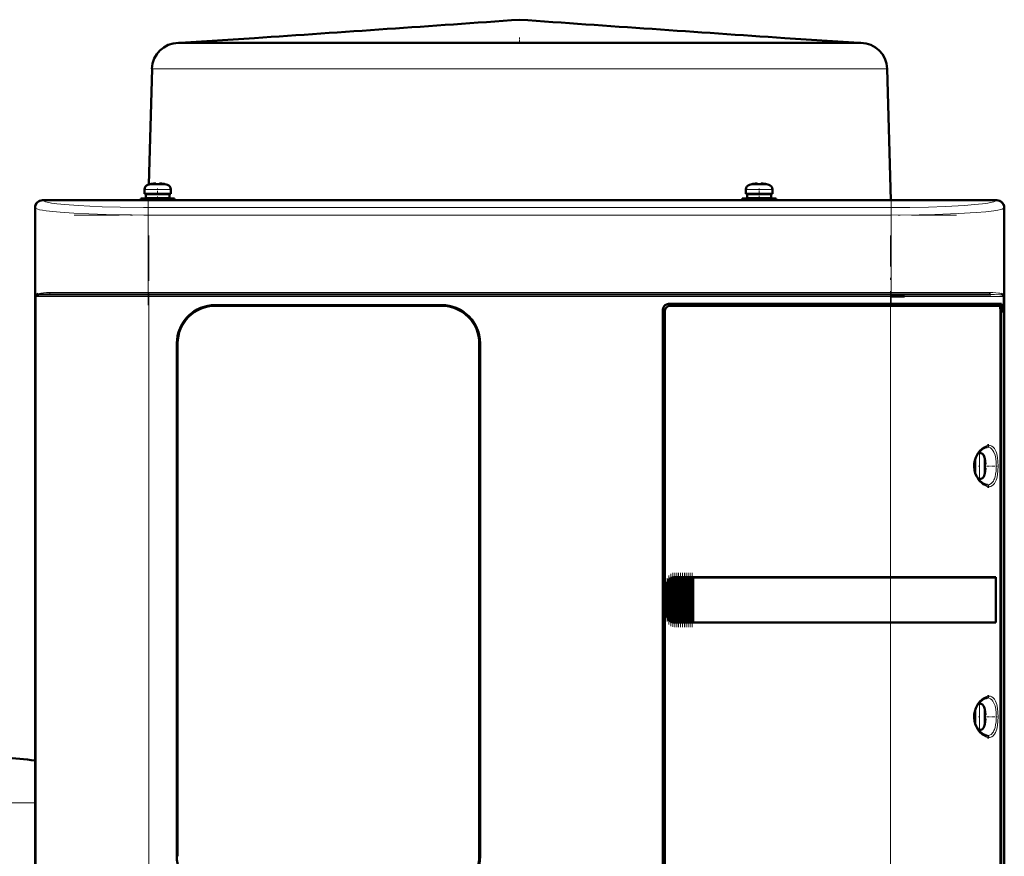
# Model space of a CAD drawing. Extents: x -1438 to 1837, y -1771 to 622.
# Tile 67 of 90: x 164 to 425, y 400 to 622. Entities that reach past the tile are written whole.
import ezdxf

# ---------------------------------------------------------------- set-up
doc = ezdxf.new("R2010")
doc.units = 0
doc.linetypes.add('DASHDOT', pattern=[18.5, 12, -3, 0.5, -3])

msp = doc.modelspace()

# ---------------------------------------------------------------- linework, layer by layer
at = {"color": 7, "lineweight": 50}
for p, q in [((206.79, 616.17), (206.3, 616.17)), ((226.46, 617.48), (206.78, 616.17)), ((223.61, 616.17), (206.79, 616.17)), ((228.45, 616.17), (223.61, 616.17)), ((277.93, 616.17), (228.45, 616.17)), ((248.96, 616.17), (243.96, 616.17)), ((249.98, 616.17), (248.96, 616.17)), ((254.9, 616.17), (249.64, 616.17)), ((255.66, 616.17), (254.9, 616.17)), ((256.19, 616.17), (255.66, 616.17)), ((261.43, 616.17), (256, 616.17)), ((261.96, 616.17), (261.43, 616.17)), ((263.42, 616.17), (261.96, 616.17)), ((268.52, 616.17), (262.85, 616.17)), ((268.86, 616.17), (268.52, 616.17)), ((270.67, 616.17), (268.86, 616.17)), ((276, 616.17), (270.18, 616.17)), ((276.19, 616.17), (276, 616.17)), ((277.85, 616.17), (276.19, 616.17)), ((283.78, 616.17), (277.85, 616.17)), ((311.61, 616.17), (277.93, 616.17)), ((283.86, 616.17), (283.78, 616.17)), ((285.97, 616.17), (283.86, 616.17)), ((291.75, 616.17), (285.75, 616.17)), ((291.77, 616.17), (291.75, 616.17)), ((294.28, 616.17), (291.77, 616.17)), ((299.77, 616.17), (293.8, 616.17)), ((302.14, 616.17), (299.77, 616.17)), ((301.82, 616.17), (301.8, 616.17)), ((307.81, 616.17), (301.82, 616.17)), ((309.92, 616.17), (307.81, 616.17)), ((309.79, 616.17), (309.7, 616.17)), ((315.72, 616.17), (309.79, 616.17)), ((369.95, 616.17), (311.61, 616.17)), ((317.47, 616.17), (315.72, 616.17)), ((317.57, 616.17), (317.37, 616.17)), ((323.39, 616.17), (317.57, 616.17)), ((325.21, 616.17), (323.39, 616.17)), ((325.05, 616.17), (324.7, 616.17)), ((330.72, 616.17), (325.05, 616.17)), ((331.9, 616.17), (330.72, 616.17)), ((332.13, 616.17), (331.6, 616.17)), ((334.59, 616.17), (332.13, 616.17)), ((337.57, 616.17), (334.59, 616.17)), ((337.9, 616.17), (337.57, 616.17)), ((338.66, 616.17), (337.9, 616.17)), ((343.92, 616.17), (338.66, 616.17)), ((344.6, 616.17), (343.59, 616.17)), ((349.6, 616.17), (344.6, 616.17)), ((367.1, 617.48), (386.78, 616.17)), ((374.49, 616.17), (369.95, 616.17)), ((387.15, 616.17), (374.49, 616.17)), ((387.26, 616.17), (387.15, 616.17)), ((199.31, 609.35), (198.5, 578.65)), ((394.26, 609.35), (395.17, 574.47)), ((197.3, 576.2), (197.3, 577.33)), ((198.87, 578.73), (198.87, 578.74)), ((199.86, 578.88), (200.03, 578.9)), ((200.3, 578.88), (200.3, 578.73)), ((201.3, 578.88), (201.3, 578.73)), ((202.73, 578.74), (202.72, 578.73)), ((204.3, 577.33), (204.3, 576.2)), ((356.8, 577.33), (356.8, 576.2)), ((358.37, 578.74), (358.37, 578.73)), ((359.8, 578.88), (359.8, 578.73)), ((360.8, 578.88), (360.8, 578.73)), ((362.22, 578.73), (362.22, 578.74)), ((363.8, 576.2), (363.8, 577.33)), ((170.29, 574.47), (176.09, 574.47)), ((423.27, 574.44), (170.31, 574.44)), ((176.09, 574.47), (176.09, 574.44)), ((176.09, 574.46), (180.49, 574.46)), ((180.49, 574.47), (300.09, 574.47)), ((180.49, 574.44), (180.49, 574.47)), ((200.8, 574.9), (196.3, 574.9)), ((196.3, 574.47), (196.3, 574.9)), ((197.3, 576.2), (200.8, 576.2)), ((200.8, 576.1), (197.65, 576.1)), ((197.65, 576.1), (197.65, 575)), ((200.8, 575), (197.65, 575)), ((198.41, 575), (198.4, 574.9)), ((198.44, 576.2), (198.44, 576.1)), ((198.8, 576.1), (198.8, 576.2)), ((198.8, 574.9), (198.8, 575)), ((204.3, 576.2), (200.8, 576.2)), ((200.8, 576.1), (203.95, 576.1)), ((200.8, 575), (203.95, 575)), ((200.8, 574.9), (205.3, 574.9)), ((202.8, 576.1), (202.8, 576.2)), ((202.8, 574.9), (202.8, 575)), ((203.95, 576.1), (203.95, 575)), ((205.3, 574.9), (205.3, 574.47)), ((300.09, 574.47), (300.09, 574.44)), ((300.09, 574.46), (304.49, 574.46)), ((304.49, 574.47), (413.09, 574.47)), ((304.49, 574.44), (304.49, 574.47)), ((355.8, 574.9), (360.3, 574.9)), ((355.8, 574.9), (355.8, 574.47)), ((356.8, 576.2), (360.3, 576.2)), ((357.15, 576.1), (360.3, 576.1)), ((357.15, 575), (357.15, 576.1)), ((360.3, 575), (357.15, 575)), ((358.3, 576.2), (358.3, 576.1)), ((358.3, 575), (358.3, 574.9)), ((360.3, 576.2), (363.8, 576.2)), ((363.45, 576.1), (360.3, 576.1)), ((363.45, 575), (360.3, 575)), ((364.8, 574.9), (360.3, 574.9)), ((362.3, 576.2), (362.3, 576.1)), ((362.3, 575), (362.3, 574.9)), ((363.45, 575), (363.45, 576.1)), ((364.8, 574.47), (364.8, 574.9)), ((413.09, 574.47), (413.09, 574.44)), ((413.09, 574.46), (417.49, 574.46)), ((417.49, 574.47), (423.29, 574.47)), ((417.49, 574.44), (417.49, 574.47)), ((168.29, 564.67), (168.29, 572.47)), ((168.32, 572.45), (168.32, 364.49)), ((425.26, 364.49), (425.26, 572.45)), ((425.29, 572.47), (425.29, 564.67)), ((168.32, 564.67), (168.29, 564.67)), ((168.3, 560.27), (168.3, 564.67)), ((425.29, 564.67), (425.26, 564.67)), ((425.29, 564.67), (425.29, 560.27)), ((168.29, 472.67), (168.29, 560.27)), ((168.29, 560.27), (168.32, 560.27)), ((425.26, 560.27), (425.29, 560.27)), ((425.29, 560.27), (425.29, 472.67)), ((198.5, 549.47), (171.83, 549.47)), ((395.08, 549.47), (198.5, 549.47)), ((415.17, 549.47), (395.08, 549.47)), ((395.25, 548.97), (398.79, 548.97)), ((421.75, 549.47), (415.17, 549.47)), ((424.85, 549.48), (424.91, 549.45)), ((424.96, 549.19), (424.91, 549.22)), ((424.95, 549.19), (424.91, 549.22)), ((216.09, 546.67), (276.09, 546.67)), ((276.09, 546.47), (216.09, 546.47)), ((336.29, 546.97), (395.08, 546.97)), ((395.08, 546.47), (336.79, 546.47)), ((424.57, 546.97), (395.08, 546.97)), ((395.08, 546.47), (424.01, 546.47)), ((424.26, 546.47), (424.01, 546.47)), ((424.26, 546.47), (424.09, 546.42)), ((424.26, 546.97), (424.26, 546.47)), ((424.57, 544.67), (424.57, 546.97)), ((334.79, 391.47), (334.79, 545.47)), ((335.29, 544.97), (335.29, 391.97)), ((424.25, 391.44), (424.25, 545.5)), ((424.25, 544.67), (424.57, 544.67)), ((424.25, 544.64), (424.37, 544.64)), ((424.57, 544.67), (424.37, 544.64)), ((424.37, 544.64), (424.37, 392.31)), ((205.89, 400.47), (205.89, 536.47)), ((206.09, 536.47), (206.09, 400.47)), ((286.09, 400.47), (286.09, 536.47)), ((286.29, 536.47), (286.29, 400.47)), ((418.48, 507.47), (418.69, 507.47)), ((417.46, 503.97), (417.46, 505.43)), ((417.46, 503.97), (417.46, 502.51)), ((417.56, 503.97), (417.56, 505.76)), ((417.56, 503.97), (417.56, 502.18)), ((420.09, 505.89), (420.1, 505.9)), ((420.24, 504.47), (420.09, 504.47)), ((420.24, 503.47), (420.09, 503.47)), ((420.1, 502.04), (420.09, 502.05)), ((418.69, 500.47), (418.48, 500.47)), ((168.32, 472.67), (168.29, 472.67)), ((168.3, 468.27), (168.3, 472.67)), ((336.16, 463.38), (336.16, 473.56)), ((336.3, 473.73), (336.46, 473.9)), ((336.67, 462.85), (336.67, 474.09)), ((336.81, 474.18), (336.97, 474.26)), ((337.18, 462.58), (337.18, 474.36)), ((337.32, 474.4), (337.48, 474.43)), ((337.69, 474.46), (337.83, 474.47)), ((337.69, 462.48), (337.69, 474.46)), ((337.86, 474.47), (337.8, 474.47)), ((337.86, 474.47), (337.83, 474.47)), ((337.86, 474.47), (337.99, 474.47)), ((338.2, 474.47), (337.99, 474.47)), ((338.2, 462.47), (338.2, 474.47)), ((338.34, 474.47), (338.2, 474.47)), ((338.34, 474.47), (338.42, 474.47)), ((338.42, 474.47), (338.5, 474.47)), ((338.71, 474.47), (338.5, 474.47)), ((338.71, 462.47), (338.71, 474.47)), ((338.85, 474.47), (338.71, 474.47)), ((338.85, 474.47), (338.93, 474.47)), ((338.93, 474.47), (339.01, 474.47)), ((339.22, 474.47), (339.01, 474.47)), ((339.22, 462.47), (339.22, 474.47)), ((339.36, 474.47), (339.22, 474.47)), ((339.36, 474.47), (339.44, 474.47)), ((339.44, 474.47), (339.52, 474.47)), ((339.73, 474.47), (339.52, 474.47)), ((339.73, 462.47), (339.73, 474.47)), ((339.87, 474.47), (339.73, 474.47)), ((339.87, 474.47), (339.95, 474.47)), ((339.95, 474.47), (340.03, 474.47)), ((340.24, 474.47), (340.03, 474.47)), ((340.24, 462.47), (340.24, 474.47)), ((340.38, 474.47), (340.24, 474.47)), ((340.38, 474.47), (340.46, 474.47)), ((340.46, 474.47), (340.54, 474.47)), ((340.75, 474.47), (340.54, 474.47)), ((340.75, 462.47), (340.75, 474.47)), ((340.89, 474.47), (340.75, 474.47)), ((340.89, 474.47), (340.97, 474.47)), ((340.97, 474.47), (341.05, 474.47)), ((341.26, 474.47), (341.05, 474.47)), ((341.26, 462.47), (341.26, 474.47)), ((341.4, 474.47), (341.26, 474.47)), ((341.4, 474.47), (341.48, 474.47)), ((341.48, 474.47), (341.56, 474.47)), ((341.77, 474.47), (341.56, 474.47)), ((341.77, 462.47), (341.77, 474.47)), ((341.91, 474.47), (341.77, 474.47)), ((341.91, 474.47), (341.99, 474.47)), ((341.99, 474.47), (342.07, 474.47)), ((342.28, 474.47), (342.07, 474.47)), ((342.28, 462.47), (342.28, 474.47)), ((342.42, 474.47), (342.28, 474.47)), ((342.42, 474.47), (342.49, 474.47)), ((342.49, 474.47), (342.58, 474.47)), ((342.75, 474.47), (342.58, 474.47)), ((342.75, 474.47), (342.75, 462.47)), ((342.79, 474.47), (342.75, 474.47)), ((342.79, 474.47), (395.08, 474.47)), ((342.82, 474.44), (342.79, 474.47)), ((342.82, 474.44), (395.08, 474.44)), ((342.82, 462.5), (342.82, 474.44)), ((342.82, 474.44), (395.08, 474.44)), ((423.06, 474.47), (395.08, 474.47)), ((396.83, 474.44), (395.13, 474.44)), ((397.76, 474.44), (397.17, 474.44)), ((397.83, 474.44), (397.76, 474.44)), ((400.81, 474.44), (400.74, 474.44)), ((406.59, 474.44), (400.81, 474.44)), ((423.06, 474.47), (422.75, 474.4)), ((423.01, 462.54), (423.01, 474.4)), ((423.06, 474.47), (423.06, 462.47)), ((425.29, 472.67), (425.26, 472.67)), ((425.29, 472.67), (425.29, 468.27)), ((335.79, 464.47), (335.79, 472.47)), ((168.29, 376.67), (168.29, 468.27)), ((168.29, 468.27), (168.32, 468.27)), ((425.26, 468.27), (425.29, 468.27)), ((425.29, 468.27), (425.29, 376.67)), ((336.46, 463.04), (336.3, 463.21)), ((336.97, 462.68), (336.81, 462.76)), ((337.48, 462.51), (337.32, 462.54)), ((337.83, 462.47), (337.69, 462.48)), ((337.86, 462.47), (337.8, 462.47)), ((337.83, 462.47), (337.86, 462.47)), ((337.86, 462.47), (337.99, 462.47)), ((338.2, 462.47), (337.99, 462.47)), ((338.34, 462.47), (338.2, 462.47)), ((338.34, 462.47), (338.42, 462.47)), ((338.42, 462.47), (338.5, 462.47)), ((338.71, 462.47), (338.5, 462.47)), ((338.85, 462.47), (338.71, 462.47)), ((338.85, 462.47), (338.93, 462.47)), ((338.93, 462.47), (339.01, 462.47)), ((339.22, 462.47), (339.01, 462.47)), ((339.36, 462.47), (339.22, 462.47)), ((339.36, 462.47), (339.44, 462.47)), ((339.44, 462.47), (339.52, 462.47)), ((339.73, 462.47), (339.52, 462.47)), ((339.87, 462.47), (339.73, 462.47)), ((339.87, 462.47), (339.95, 462.47)), ((339.95, 462.47), (340.03, 462.47)), ((340.24, 462.47), (340.03, 462.47)), ((340.38, 462.47), (340.24, 462.47)), ((340.38, 462.47), (340.46, 462.47)), ((340.46, 462.47), (340.54, 462.47)), ((340.75, 462.47), (340.54, 462.47)), ((340.89, 462.47), (340.75, 462.47)), ((340.89, 462.47), (340.97, 462.47)), ((340.97, 462.47), (341.05, 462.47)), ((341.26, 462.47), (341.05, 462.47)), ((341.4, 462.47), (341.26, 462.47)), ((341.4, 462.47), (341.48, 462.47)), ((341.48, 462.47), (341.56, 462.47)), ((341.77, 462.47), (341.56, 462.47)), ((341.91, 462.47), (341.77, 462.47)), ((341.91, 462.47), (341.99, 462.47)), ((341.99, 462.47), (342.07, 462.47)), ((342.28, 462.47), (342.07, 462.47)), ((342.42, 462.47), (342.28, 462.47)), ((342.42, 462.47), (342.49, 462.47)), ((342.49, 462.47), (342.58, 462.47)), ((342.75, 462.47), (342.58, 462.47)), ((342.75, 462.47), (342.79, 462.47)), ((342.79, 462.47), (342.82, 462.5)), ((395.08, 462.47), (342.79, 462.47)), ((342.82, 462.5), (395.08, 462.5)), ((423.06, 462.47), (395.08, 462.47)), ((397.59, 462.5), (397.76, 462.5)), ((400.51, 462.5), (400.81, 462.5)), ((400.81, 462.5), (401.54, 462.5)), ((403.7, 462.5), (406.59, 462.5)), ((406.59, 462.5), (406.91, 462.5)), ((423.06, 462.47), (422.75, 462.54)), ((417.46, 437.47), (417.46, 438.93)), ((417.56, 439.26), (417.56, 437.47)), ((418.48, 440.97), (418.69, 440.97)), ((420.09, 439.39), (420.1, 439.4)), ((417.46, 437.47), (417.46, 436.01)), ((417.56, 435.68), (417.56, 437.47)), ((420.24, 437.97), (420.09, 437.97)), ((420.24, 436.97), (420.09, 436.97)), ((418.69, 433.97), (418.48, 433.97)), ((420.1, 435.54), (420.09, 435.55))]:
    msp.add_line(p, q, dxfattribs=at)
at = {"color": 7, "linetype": 'DASHDOT', "lineweight": 18, "ltscale": 0.039375}
msp.add_line((296.78, 617.61), (296.78, 616.04), dxfattribs=at)
at = {"color": 7, "lineweight": 18}
for p, q in [((201.35, 609.35), (199.31, 609.35)), ((218.66, 609.35), (201.35, 609.35)), ((261.03, 609.35), (218.66, 609.35)), ((281.06, 609.35), (261.03, 609.35)), ((327.29, 609.35), (281.06, 609.35)), ((374.9, 609.35), (327.29, 609.35)), ((391.41, 609.35), (374.9, 609.35)), ((393.73, 609.35), (391.41, 609.35)), ((394.26, 609.35), (393.73, 609.35)), ((200.76, 577.33), (197.3, 577.33)), ((198.22, 578.57), (200.77, 578.57)), ((200.76, 577.33), (200.8, 577.33)), ((200.77, 578.57), (200.8, 578.57)), ((200.8, 578.57), (203.37, 578.57)), ((200.8, 577.33), (204.3, 577.33)), ((360.3, 577.33), (356.8, 577.33)), ((360.3, 578.57), (357.72, 578.57)), ((360.32, 578.57), (360.3, 578.57)), ((360.33, 577.33), (360.3, 577.33)), ((362.87, 578.57), (360.32, 578.57)), ((363.8, 577.33), (360.33, 577.33)), ((170.31, 574.44), (170.4, 574.36)), ((423.18, 574.36), (423.27, 574.44)), ((168.4, 572.36), (168.32, 572.45)), ((168.4, 572.36), (168.4, 548.97)), ((395.25, 572.54), (198.33, 572.54)), ((198.33, 570.54), (198.33, 572.54)), ((395.25, 572.54), (395.25, 570.54)), ((425.26, 572.45), (425.18, 572.36)), ((425.18, 548.97), (425.18, 572.36)), ((198.33, 549.97), (198.33, 570.54)), ((395.25, 570.54), (198.33, 570.54)), ((395.25, 570.54), (395.25, 549.97)), ((168.4, 548.97), (168.58, 548.97)), ((168.58, 387.97), (168.58, 548.97)), ((168.58, 548.97), (198.5, 548.97)), ((168.67, 549.22), (168.63, 549.19)), ((198.33, 549.97), (172.27, 549.97)), ((198.33, 549.97), (395.25, 549.97)), ((198.33, 549.97), (198.33, 549.47)), ((198.5, 549.47), (198.5, 548.97)), ((395.08, 548.97), (198.5, 548.97)), ((198.5, 548.97), (198.5, 387.97)), ((395.08, 549.47), (395.08, 548.97)), ((395.08, 546.97), (395.08, 548.97)), ((395.08, 548.97), (415.51, 548.97)), ((415.69, 549.97), (395.25, 549.97)), ((395.25, 549.47), (395.25, 549.97)), ((415.51, 548.97), (425, 548.97)), ((421.31, 549.97), (415.69, 549.97)), ((425.18, 548.97), (425, 548.97)), ((425, 387.97), (425, 548.97)), ((280.29, 545.75), (280.29, 545.77)), ((395.08, 546.47), (395.08, 546.97)), ((395.08, 474.47), (395.08, 546.47)), ((418.69, 507.47), (418.69, 504)), ((419.94, 506.54), (419.94, 503.99)), ((418.69, 504), (418.69, 503.97)), ((418.69, 500.47), (418.69, 503.97)), ((419.94, 503.99), (419.94, 503.97)), ((419.94, 503.97), (419.94, 501.4)), ((336.01, 463.68), (336.01, 473.26)), ((336.3, 473.73), (336.3, 463.21)), ((336.46, 463.04), (336.46, 473.9)), ((336.81, 462.76), (336.81, 474.18)), ((336.97, 474.26), (336.97, 462.68)), ((337.32, 462.54), (337.32, 474.4)), ((337.48, 474.43), (337.48, 462.51)), ((337.83, 474.47), (337.83, 462.47)), ((337.99, 462.47), (337.99, 474.47)), ((338.34, 474.47), (338.34, 462.47)), ((338.5, 474.47), (338.5, 462.47)), ((338.85, 474.47), (338.85, 462.47)), ((339.01, 474.47), (339.01, 462.47)), ((339.36, 474.47), (339.36, 462.47)), ((339.52, 474.47), (339.52, 462.47)), ((339.87, 474.47), (339.87, 462.47)), ((340.03, 462.47), (340.03, 474.47)), ((340.38, 474.47), (340.38, 462.47)), ((340.54, 474.47), (340.54, 462.47)), ((340.89, 474.47), (340.89, 462.47)), ((341.05, 474.47), (341.05, 462.47)), ((341.4, 474.47), (341.4, 462.47)), ((341.56, 462.47), (341.56, 474.47)), ((341.91, 474.47), (341.91, 462.47)), ((342.07, 474.47), (342.07, 462.47)), ((342.42, 462.47), (342.42, 474.47)), ((342.58, 474.47), (342.58, 462.47)), ((395.08, 474.44), (395.08, 474.47)), ((395.08, 474.44), (395.08, 462.5)), ((335.79, 472.47), (335.84, 472.47)), ((335.84, 472.47), (335.84, 464.47)), ((335.84, 464.47), (335.79, 464.47)), ((395.08, 462.47), (395.08, 462.5)), ((395.08, 390.47), (395.08, 462.47)), ((418.69, 440.97), (418.69, 437.5)), ((419.94, 440.04), (419.94, 437.49)), ((418.69, 437.5), (418.69, 437.47)), ((418.69, 433.97), (418.69, 437.47)), ((419.94, 437.49), (419.94, 437.47)), ((419.94, 437.47), (419.94, 434.9)), ((168.29, 414.66), (136.79, 414.66))]:
    msp.add_line(p, q, dxfattribs=at)
at = {"color": 7, "linetype": 'DASHDOT', "lineweight": 18, "ltscale": 0.000942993}
msp.add_line((199.8, 578.87), (199.8, 578.91), dxfattribs=at)
at = {"color": 7, "linetype": 'DASHDOT', "lineweight": 18, "ltscale": 0.085722}
msp.add_line((200.8, 574.18), (200.8, 577.61), dxfattribs=at)
at = {"color": 7, "linetype": 'DASHDOT', "lineweight": 18, "ltscale": 0.000744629}
msp.add_line((201.8, 578.88), (201.8, 578.91), dxfattribs=at)
at = {"color": 7, "linetype": 'DASHDOT', "lineweight": 18, "ltscale": 0.000761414}
msp.add_line((359.3, 578.91), (359.3, 578.88), dxfattribs=at)
at = {"color": 7, "linetype": 'DASHDOT', "lineweight": 18, "ltscale": 0.072885}
msp.add_line((360.3, 574.65), (360.3, 577.57), dxfattribs=at)
at = {"color": 7, "linetype": 'DASHDOT', "lineweight": 18, "ltscale": 0.000958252}
msp.add_line((361.3, 578.91), (361.3, 578.87), dxfattribs=at)
at = {"color": 7, "linetype": 'DASHDOT', "lineweight": 18}
for p, q in [((198.33, 574.7), (198.33, 546.63)), ((395.25, 574.7), (395.25, 546.63)), ((178.64, 570.54), (414.95, 570.54)), ((198.5, 565.07), (198.5, 371.87)), ((395.08, 371.87), (395.08, 565.07)), ((414.95, 549.97), (178.64, 549.97)), ((414.74, 548.97), (178.85, 548.97))]:
    msp.add_line(p, q, dxfattribs=at)
at = {"color": 7, "linetype": 'DASHDOT', "lineweight": 18, "ltscale": 0.000366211}
msp.add_line((280.29, 545.75), (280.29, 545.77), dxfattribs=at)
at = {"color": 7, "linetype": 'DASHDOT', "lineweight": 18, "ltscale": 0.008936}
for p, q in [((417.23, 503.97), (417.59, 503.97)), ((417.23, 437.47), (417.59, 437.47))]:
    msp.add_line(p, q, dxfattribs=at)
at = {"color": 7, "linetype": 'DASHDOT', "lineweight": 18, "ltscale": 0.006442}
for p, q in [((418.71, 503.97), (418.45, 503.97)), ((418.71, 437.47), (418.45, 437.47))]:
    msp.add_line(p, q, dxfattribs=at)
at = {"color": 7, "linetype": 'DASHDOT', "lineweight": 18, "ltscale": 0.000941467}
for p, q in [((420.24, 504.97), (420.27, 504.97)), ((420.24, 438.47), (420.27, 438.47))]:
    msp.add_line(p, q, dxfattribs=at)
at = {"color": 7, "linetype": 'DASHDOT', "lineweight": 18, "ltscale": 0.072147}
for p, q in [((420.53, 503.97), (423.41, 503.97)), ((420.53, 437.47), (423.41, 437.47))]:
    msp.add_line(p, q, dxfattribs=at)
at = {"color": 7, "linetype": 'DASHDOT', "lineweight": 18, "ltscale": 0.000793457}
for p, q in [((420.24, 502.97), (420.27, 502.97)), ((420.24, 436.47), (420.27, 436.47))]:
    msp.add_line(p, q, dxfattribs=at)
at = {"color": 7, "linetype": 'DASHDOT', "lineweight": 18, "ltscale": 0.347389}
msp.add_line((336.89, 461.52), (336.89, 475.42), dxfattribs=at)
at = {"color": 7, "linetype": 'DASHDOT', "lineweight": 18, "ltscale": 0.357764}
msp.add_line((337.4, 461.31), (337.4, 475.63), dxfattribs=at)
at = {"color": 7, "linetype": 'DASHDOT', "lineweight": 18, "ltscale": 0.359999}
for p, q in [((337.91, 461.27), (337.91, 475.67)), ((338.42, 461.27), (338.42, 475.67)), ((338.93, 461.27), (338.93, 475.67)), ((339.44, 461.27), (339.44, 475.67)), ((339.96, 461.27), (339.96, 475.67)), ((340.47, 461.27), (340.47, 475.67)), ((340.98, 461.27), (340.98, 475.67)), ((341.49, 461.27), (341.49, 475.67)), ((342, 461.27), (342, 475.67)), ((342.5, 461.27), (342.5, 475.67))]:
    msp.add_line(p, q, dxfattribs=at)
at = {"color": 7, "linetype": 'DASHDOT', "lineweight": 18, "ltscale": 0.287631}
msp.add_line((335.94, 462.72), (335.94, 474.22), dxfattribs=at)
at = {"color": 7, "linetype": 'DASHDOT', "lineweight": 18, "ltscale": 0.325664}
msp.add_line((336.38, 461.96), (336.38, 474.98), dxfattribs=at)
at = {"color": 7, "lineweight": 50}
for points in [[(199.8, 578.88), (200.13, 578.9), (200.24, 578.9), (200.28, 578.89), (200.29, 578.89), (200.29, 578.88), (200.3, 578.88), (200.3, 578.88)], [(200.24, 578.9), (200.29, 578.89), (200.29, 578.89), (200.29, 578.88), (200.3, 578.88), (200.3, 578.88)], [(201.8, 578.88), (201.6, 578.9), (201.36, 578.9), (201.31, 578.89), (201.3, 578.89), (201.3, 578.88), (201.3, 578.88), (201.3, 578.88)], [(359.3, 578.88), (359.49, 578.9), (359.73, 578.9), (359.78, 578.89), (359.79, 578.89), (359.79, 578.88), (359.8, 578.88), (359.8, 578.88)], [(359.75, 578.9), (359.78, 578.89), (359.79, 578.89), (359.79, 578.88), (359.8, 578.88)], [(361.3, 578.88), (360.97, 578.9), (360.85, 578.9), (360.81, 578.89), (360.8, 578.89), (360.8, 578.88), (360.8, 578.88), (360.8, 578.88)], [(171.83, 549.47), (170.76, 549.46), (169.89, 549.43), (169.21, 549.37), (168.82, 549.28), (168.67, 549.22)], [(205.89, 536.47), (205.96, 537.64), (206.17, 538.79), (206.5, 539.91), (206.96, 540.99), (207.26, 541.56), (207.6, 542.11), (208.1, 542.81), (208.67, 543.46), (209.28, 544.06), (210.2, 544.79), (211.2, 545.41), (212.27, 545.91), (213.38, 546.29), (214.27, 546.5), (215.18, 546.63), (216.09, 546.67)], [(286.29, 536.47), (286.22, 537.64), (286.02, 538.79), (285.68, 539.91), (285.22, 540.99), (284.92, 541.56), (284.58, 542.11), (284.08, 542.81), (283.52, 543.46), (282.9, 544.06), (281.98, 544.79), (280.98, 545.41), (279.92, 545.91), (278.8, 546.29), (277.91, 546.5), (277, 546.63), (276.09, 546.67)], [(424.25, 545.5), (424.23, 545.94), (424.15, 546.3), (424.1, 546.41), (424.06, 546.45), (424.01, 546.47), (424.01, 546.47)], [(420.85, 509.44), (421.1, 509.47), (421.2, 509.47)], [(418.41, 500.56), (417.96, 501.27), (417.59, 502.09), (417.38, 502.85), (417.27, 503.77), (417.3, 504.58), (417.45, 505.4), (417.75, 506.25), (418.22, 507.1), (418.41, 507.38)], [(418.41, 507.38), (418.97, 508.03), (419.53, 508.5), (420.07, 508.81), (420.52, 508.95), (420.77, 508.97)], [(420.24, 504.97), (420.26, 504.64), (420.26, 504.52), (420.25, 504.49), (420.25, 504.48), (420.25, 504.47), (420.24, 504.47), (420.24, 504.47)], [(420.26, 504.68), (420.26, 504.51), (420.25, 504.48), (420.25, 504.48), (420.25, 504.47), (420.24, 504.47), (420.24, 504.47)], [(420.26, 503.25), (420.26, 503.4), (420.25, 503.45), (420.25, 503.46), (420.25, 503.47), (420.24, 503.47), (420.24, 503.47)], [(420.24, 502.97), (420.26, 503.16), (420.26, 503.4), (420.25, 503.45), (420.25, 503.46), (420.25, 503.47), (420.24, 503.47), (420.24, 503.47)], [(420.77, 498.97), (420.33, 499.04), (419.86, 499.24), (419.3, 499.62), (418.74, 500.15), (418.41, 500.56)], [(421.2, 498.47), (420.88, 498.5), (420.85, 498.5)], [(423.01, 474.4), (418.42, 474.43), (395.08, 474.44)], [(395.08, 462.5), (417.51, 462.51), (423.01, 462.54)], [(418.41, 440.88), (418.97, 441.53), (419.53, 442), (420.07, 442.31), (420.52, 442.45), (420.77, 442.47)], [(420.85, 442.94), (421.1, 442.97), (421.2, 442.97)], [(418.41, 434.06), (417.96, 434.77), (417.59, 435.59), (417.38, 436.35), (417.27, 437.27), (417.3, 438.08), (417.45, 438.9), (417.75, 439.75), (418.22, 440.6), (418.41, 440.88)], [(420.24, 438.47), (420.26, 438.14), (420.26, 438.02), (420.25, 437.99), (420.25, 437.98), (420.25, 437.97), (420.24, 437.97), (420.24, 437.97)], [(420.26, 438.18), (420.26, 438.01), (420.25, 437.98), (420.25, 437.98), (420.25, 437.97), (420.24, 437.97), (420.24, 437.97)], [(420.26, 436.75), (420.26, 436.9), (420.25, 436.95), (420.25, 436.96), (420.25, 436.97), (420.24, 436.97), (420.24, 436.97)], [(420.24, 436.47), (420.26, 436.66), (420.26, 436.9), (420.25, 436.95), (420.25, 436.96), (420.25, 436.97), (420.24, 436.97), (420.24, 436.97)], [(420.77, 432.47), (420.33, 432.54), (419.86, 432.74), (419.3, 433.12), (418.74, 433.65), (418.41, 434.06)], [(421.2, 431.97), (420.88, 432), (420.85, 432)], [(216.09, 390.27), (214.92, 390.34), (213.77, 390.55), (212.65, 390.88), (211.57, 391.34), (211, 391.64), (210.45, 391.98), (209.75, 392.48), (209.1, 393.04), (208.5, 393.66), (207.77, 394.58), (207.15, 395.58), (206.65, 396.65), (206.27, 397.76), (206.06, 398.65), (205.93, 399.56), (205.89, 400.47)], [(286.29, 400.47), (286.22, 399.3), (286.02, 398.15), (285.68, 397.03), (285.22, 395.95), (284.92, 395.38), (284.58, 394.83), (284.08, 394.13), (283.52, 393.48), (282.9, 392.88), (281.98, 392.15), (280.98, 391.53), (279.92, 391.03), (278.8, 390.65), (277.91, 390.44), (277, 390.31), (276.09, 390.27)]]:
    msp.add_lwpolyline(points, dxfattribs=at)
at = {"color": 7, "lineweight": 18}
for points in [[(170.4, 574.36), (170.68, 574.18), (171.04, 574.06), (171.54, 573.93), (172.62, 573.72), (174.08, 573.52), (176.21, 573.3), (179.74, 573.03), (182.78, 572.87), (186.09, 572.73), (190.85, 572.61), (197.09, 572.54), (198.33, 572.54)], [(395.25, 572.54), (400.26, 572.57), (405.15, 572.66), (409.71, 572.82), (414.78, 573.09), (417.37, 573.3), (419.5, 573.52), (420.96, 573.72), (422.04, 573.93), (422.54, 574.06), (422.9, 574.19), (423.18, 574.36)], [(198.33, 570.54), (193.84, 570.56), (189.42, 570.63), (182.54, 570.84), (178.54, 571.03), (174.99, 571.27), (172.98, 571.45), (171.28, 571.65), (170.29, 571.8), (169.49, 571.96), (168.99, 572.09), (168.62, 572.23), (168.4, 572.36)], [(425.18, 572.36), (425.01, 572.25), (424.74, 572.14), (424.38, 572.03), (423.57, 571.85), (422.52, 571.68), (420.41, 571.43), (417.84, 571.21), (413.17, 570.93), (406.9, 570.7), (402.7, 570.6), (395.25, 570.54)], [(169.84, 549.85), (170.54, 549.92), (171.35, 549.96), (172.27, 549.97)], [(421.31, 549.97), (422.23, 549.96), (423.05, 549.92), (423.74, 549.85)], [(424.91, 549.22), (424.7, 549.3), (424.52, 549.34), (424.08, 549.4), (422.67, 549.46), (421.76, 549.47)], [(418.75, 508.11), (419.3, 508.64), (419.93, 509.08), (420.5, 509.35), (420.85, 509.44)], [(421.2, 509.47), (421.62, 509.42), (422.01, 509.26), (422.37, 508.99), (422.68, 508.61), (422.97, 508.1)], [(418.75, 499.83), (418.3, 500.39), (417.92, 500.98), (417.71, 501.39), (417.39, 502.23), (417.19, 503.1), (417.13, 503.97), (417.19, 504.85), (417.33, 505.5), (417.54, 506.14), (417.93, 506.98), (418.18, 507.37), (418.75, 508.11)], [(420.77, 508.97), (421.2, 508.92), (421.6, 508.76), (421.96, 508.49), (422.27, 508.11), (422.55, 507.62)], [(422.55, 507.62), (422.83, 506.84), (423.02, 505.95), (423.13, 505.01), (423.17, 503.97)], [(422.97, 508.1), (423.13, 507.7), (423.27, 507.25), (423.48, 506.28), (423.61, 505.15), (423.65, 503.97)], [(423.17, 503.97), (423.11, 502.65), (422.99, 501.8), (422.84, 501.12), (422.67, 500.6), (422.55, 500.32)], [(423.65, 503.97), (423.61, 502.8), (423.48, 501.67), (423.27, 500.69), (423.13, 500.25), (422.97, 499.84)], [(420.85, 498.5), (420.26, 498.69), (419.71, 498.99), (419.29, 499.3), (418.75, 499.83)], [(422.55, 500.32), (422.39, 500), (422.2, 499.72), (422, 499.49), (421.78, 499.3), (421.4, 499.09), (420.98, 498.98), (420.77, 498.97)], [(422.97, 499.84), (422.69, 499.34), (422.37, 498.95), (422, 498.68), (421.71, 498.55), (421.4, 498.48), (421.2, 498.47)], [(418.75, 433.33), (418.3, 433.89), (417.92, 434.48), (417.71, 434.89), (417.39, 435.73), (417.19, 436.6), (417.13, 437.47), (417.19, 438.35), (417.33, 439), (417.54, 439.64), (417.93, 440.48), (418.18, 440.87), (418.75, 441.61)], [(418.75, 441.61), (419.3, 442.14), (419.93, 442.58), (420.5, 442.85), (420.85, 442.94)], [(420.77, 442.47), (421.2, 442.42), (421.6, 442.26), (421.96, 441.99), (422.27, 441.61), (422.55, 441.12)], [(421.2, 442.97), (421.62, 442.92), (422.01, 442.76), (422.37, 442.49), (422.68, 442.11), (422.97, 441.6)], [(422.97, 441.6), (423.13, 441.2), (423.27, 440.75), (423.48, 439.78), (423.61, 438.65), (423.65, 437.47)], [(422.55, 441.12), (422.83, 440.34), (423.02, 439.45), (423.13, 438.51), (423.17, 437.47)], [(423.17, 437.47), (423.11, 436.15), (422.99, 435.3), (422.84, 434.62), (422.67, 434.1), (422.55, 433.82)], [(423.65, 437.47), (423.61, 436.3), (423.48, 435.17), (423.27, 434.19), (423.13, 433.75), (422.97, 433.34)], [(422.55, 433.82), (422.39, 433.5), (422.2, 433.22), (422, 432.99), (421.78, 432.8), (421.4, 432.59), (420.98, 432.48), (420.77, 432.47)], [(420.85, 432), (420.26, 432.19), (419.71, 432.49), (419.29, 432.8), (418.75, 433.33)], [(422.97, 433.34), (422.69, 432.84), (422.37, 432.45), (422, 432.18), (421.71, 432.05), (421.4, 431.98), (421.2, 431.97)]]:
    msp.add_lwpolyline(points, dxfattribs=at)
at = {"color": 7, "lineweight": 50}
for centre, radius, start, end in [((-1310.55, 23343.87), 22778.31, 273.869095, 274.0464), ((1904.12, 23343.87), 22778.31, 265.953602, 266.130907), ((206.3, 609.17), 7, 90.0001, 178.5003), ((387.26, 609.17), 7, 1.4997, 89.9999), ((198.6, 577.33), 1.3, 106.6015, 180), ((200.8, 569.95), 9, 102.3778, 106.6015), ((200.8, 569.95), 8.99, 96.3893, 102.3497), ((200.8, 569.95), 8.99, 96.3893, 102.3497), ((200.8, 568.84), 9.9, 87.106, 92.8938), ((200.8, 568.84), 9.9, 87.1058, 92.8956), ((201.36, 575.1), 3.8, 83.4188, 87.715), ((200.8, 569.95), 8.99, 77.6508, 83.6103), ((200.8, 569.95), 8.99, 77.6503, 83.6107), ((200.8, 569.95), 9, 73.3984, 77.6222), ((203, 577.33), 1.3, 0, 73.3984), ((358.1, 577.33), 1.3, 106.6015, 180), ((360.3, 569.95), 9, 102.3778, 106.6015), ((360.3, 569.95), 8.99, 96.3893, 102.3497), ((360.3, 569.95), 8.99, 96.3897, 102.3492), ((359.73, 575.1), 3.8, 92.2845, 96.5812), ((360.3, 568.84), 9.9, 87.1058, 92.8956), ((360.3, 568.84), 9.9, 87.106, 92.8938), ((360.84, 574.86), 4.04, 83.5189, 86.8257), ((360.3, 569.95), 8.99, 77.6503, 83.6107), ((360.3, 569.95), 8.99, 77.6503, 83.6107), ((360.3, 569.95), 9, 73.3984, 77.6222), ((362.5, 577.33), 1.3, 0, 73.3984), ((170.29, 572.47), 2, 90.0019, 179.9981), ((168.24, 549.46), 0.492, 330.2782, 0.6469), ((169.45, 548.61), 1.12, 108.2603, 129.6068), ((424.12, 548.59), 1.14, 50.524, 71.3952), ((425.34, 549.46), 0.491, 178.4725, 210.1378), ((424.72, 549.29), 0.22, 34.3264, 55.7856), ((425.34, 549.46), 0.49, 178.9383, 209.4129), ((425.4, 549.4), 0.489, 174.524, 206.2763), ((425.39, 549.4), 0.485, 178.4725, 205.4495), ((216.09, 536.47), 10.2, 89.9997, 180.0003), ((216.09, 536.47), 10, 90, 180), ((276.09, 536.47), 10.2, 359.9997, 90.0003), ((276.09, 536.47), 10, 0, 90), ((336.29, 545.47), 1.5, 90, 180), ((418.69, 506.17), 1.3, 16.6015, 90), ((411.31, 503.97), 9, 12.3778, 16.6016), ((411.31, 503.97), 8.99, 6.3893, 12.3497), ((411.31, 503.97), 8.99, 6.3893, 12.3497), ((410.2, 503.97), 9.9, 357.106, 2.8938), ((410.2, 503.97), 9.9, 357.1058, 2.8956), ((418.69, 501.77), 1.3, 270, 343.3985), ((411.31, 503.97), 9, 343.3984, 347.6222), ((411.31, 503.97), 8.99, 347.6508, 353.6103), ((411.31, 503.97), 8.99, 347.6503, 353.6107), ((337.95, 472.42), 2.11, 167.8164, 178.6977), ((338.23, 472.36), 2.4, 157.7787, 167.7127), ((337.93, 472.5), 2.06, 148.9704, 158.2673), ((337.79, 472.34), 2.04, 136.9534, 143.1617), ((337.83, 472.6), 1.89, 127.9225, 136.7729), ((337.92, 472.1), 2.35, 118.0492, 122.0459), ((337.81, 472.7), 1.77, 110.7187, 118.3943), ((337.92, 471.92), 2.55, 103.6061, 106.9099), ((337.83, 472.76), 1.71, 94.6829, 101.9834), ((404.18, -7136.04), 7610.48, 89.911285, 89.981827), ((337.93, 464.51), 2.09, 181.2162, 192.2147), ((338.31, 464.61), 2.48, 192.5876, 202.176), ((337.93, 464.44), 2.06, 201.7327, 211.0296), ((337.79, 464.6), 2.04, 216.8383, 223.0466), ((337.83, 464.34), 1.89, 223.2271, 232.0775), ((337.92, 464.84), 2.35, 237.9541, 241.9508), ((337.81, 464.24), 1.77, 241.6057, 249.2813), ((337.92, 465.02), 2.55, 253.0901, 256.3939), ((337.83, 464.18), 1.71, 258.0166, 265.3171), ((418.69, 439.67), 1.3, 16.6015, 90), ((411.31, 437.47), 9, 12.3778, 16.6016), ((411.31, 437.47), 8.99, 6.3893, 12.3497), ((411.31, 437.47), 8.99, 6.3893, 12.3497), ((410.2, 437.47), 9.9, 357.106, 2.8938), ((410.2, 437.47), 9.9, 357.1058, 2.8956), ((411.31, 437.47), 8.99, 347.6508, 353.6103), ((411.31, 437.47), 8.99, 347.6503, 353.6107), ((418.69, 435.27), 1.3, 270, 343.3985), ((411.31, 437.47), 9, 343.3984, 347.6222), ((136.9, 108.82), 318.64, 84.3467, 85.815), ((276.09, 400.47), 10, 270, 360)]:
    msp.add_arc(centre, radius, start, end, dxfattribs=at)
at = {"color": 7, "lineweight": 18}
for centre, radius, start, end in [((170.41, 572.35), 2.01, 90.341, 179.659), ((169.73, 548.45), 1.43, 137.7644, 158.739), ((169.34, 548.24), 1.19, 126.659, 141.9489), ((168.19, 549.4), 0.486, 334.3281, 1.2269), ((169.12, 549.03), 0.585, 130.7903, 138.8144), ((170.31, 546.17), 3.7, 97.2626, 109.1432), ((171.83, 549.88), 0.407, 270.9608, 320.191), ((171.73, 549.96), 0.541, 319.8755, 0.6368), ((421.85, 549.97), 0.538, 179.5454, 220.6147), ((421.76, 549.89), 0.416, 220.3259, 268.918), ((423.29, 546.23), 3.65, 70.88, 82.9053), ((423.85, 548.45), 1.43, 21.2608, 42.2353), ((424.24, 548.24), 1.19, 38.0507, 53.3418), ((420.64, 509.47), 0.564, 339.2624, 0.1049), ((420.64, 498.47), 0.564, 359.8915, 20.7338), ((420.64, 442.97), 0.564, 339.2668, 0.1093), ((420.64, 431.97), 0.564, 359.8953, 20.7377)]:
    msp.add_arc(centre, radius, start, end, dxfattribs=at)
at = {"color": 7, "lineweight": 50}
for centre, major_axis, ratio, start_param, end_param in [((170.32, 572.44), (1.42, -1.42), 0.995146, 2.358627, 3.924558), ((423.26, 572.44), (1.42, 1.42), 0.995146, 5.50022, 7.06615), ((423.29, 572.47), (-1.41, 1.41), 0.999973, 3.927005, 5.497773), ((336.79, 544.97), (1.06, -1.06), 0.997265, 2.357564, 3.925621), ((336.79, 544.97), (1.06, -1.06), 0.997265, 2.357564, 3.925621), ((337.8, 472.47), (-2.01, 0), 0.996195, 4.712389, 6.283185), ((337.8, 464.47), (2.01, 0), 0.996195, 3.141593, 4.712389)]:
    msp.add_ellipse(centre, major_axis=major_axis, ratio=ratio, start_param=start_param, end_param=end_param, dxfattribs=at)
at = {"color": 7, "lineweight": 18}
for centre, major_axis, ratio, start_param, end_param in [((423.18, 572.36), (1.41, -1.41), 0.995146, 0.787831, 2.353761), ((169.08, 548.97), (0, -0.5), 0.997564, 4.254214, 4.712389), ((424.51, 548.97), (0, 0.5), 0.997564, 4.712389, 5.170556), ((420.77, 509.47), (0, -0.5), 0.870878, 6.283066, 7.441147), ((420.77, 498.47), (0, -0.5), 0.870879, 1.983681, 3.141672), ((420.77, 442.97), (0, -0.5), 0.870879, 6.283058, 7.441106), ((420.77, 431.97), (0, -0.5), 0.870878, 1.983645, 3.141665)]:
    msp.add_ellipse(centre, major_axis=major_axis, ratio=ratio, start_param=start_param, end_param=end_param, dxfattribs=at)

doc.saveas('drawing.dxf')
